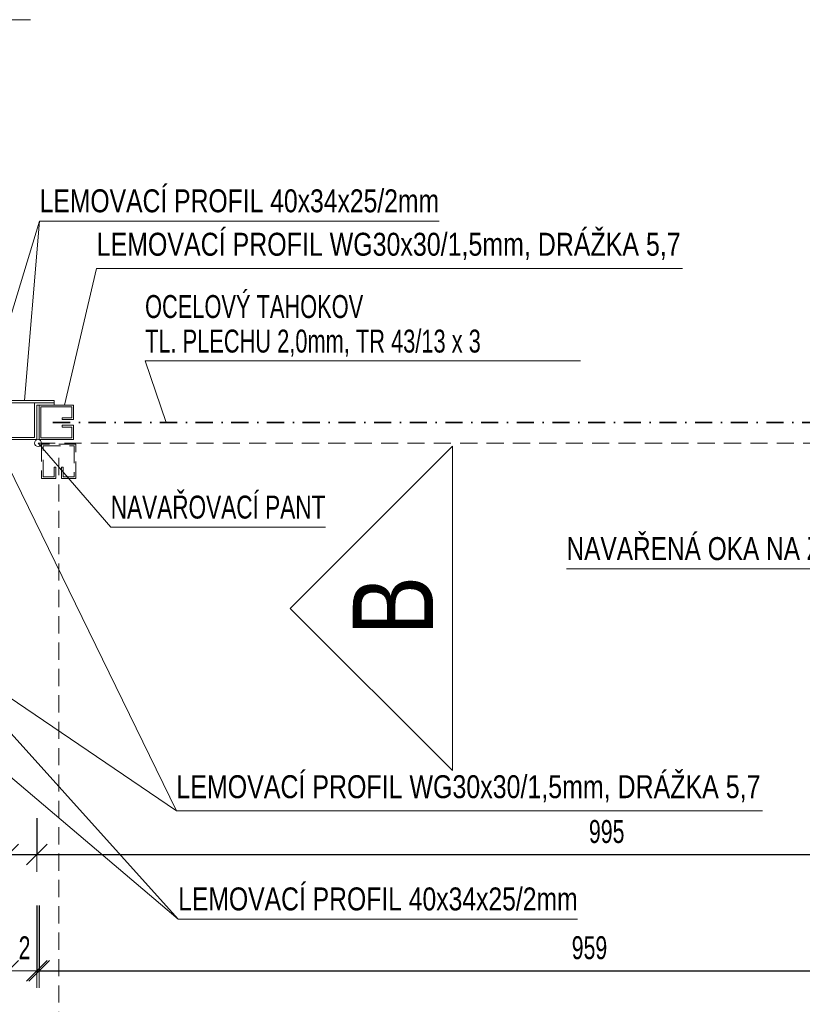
# Model space of a CAD drawing. Header units: millimetres. Extents: x -4951 to 2212, y -33301 to -28532.
# Tile 9 of 11: x -3168 to -2486, y -29458 to -28599. Entities that reach past the tile are written whole.
import ezdxf

# ---------------------------------------------------------------- set-up
doc = ezdxf.new("R2010")
doc.units = ezdxf.units.MM
doc.header["$PDMODE"] = 65
doc.linetypes.add('Cerchovana 0.5x_1', pattern=[31, 15, -8, 0, -8])
doc.linetypes.add('JIS_02_1.2', pattern=[23, 15, -8])
doc.layers.add('XR$2$(Z11) - OCELOVÁ KLEC - DET. PŮDORYS_1', color=7, linetype='Continuous', lineweight=25)
doc.styles.add('ARIAL', font='ARIAL.TTF')
doc.styles.add('ARIALNARROW', font='ARIALN.TTF')
doc.dimstyles.new('DIMSTYLE_10', dxfattribs={"dimtxt": 20, "dimasz": 30, "dimexe": 0, "dimexo": 0, "dimgap": 10, "dimtad": 2, "dimdec": 0, "dimrnd": 5, "dimzin": 12, "dimdsep": 46, "dimtxsty": 'ARIALNARROW', "dimblk1": 'ALL_ML_STRICH', "dimblk2": 'ALL_ML_STRICH', "dimsah": 1, "dimcen": 0, "dimclrd": 6, "dimclre": 6, "dimclrt": 6, "dimadec": 0, "dimazin": 0, "dimtfac": 1, "dimtdec": 0, "dimtix": 1, "dimtmove": 2, "dimatfit": 3, "dimfxl": 0, "dimtvp": 1.2, "dimtzin": 0, "dimlwd": 0, "dimlwe": 13, "dimarcsym": 0})
doc.dimstyles.new('DIMSTYLE_12', dxfattribs={"dimtxt": 20, "dimasz": 30, "dimexe": 0, "dimexo": 0, "dimgap": 10, "dimtad": 2, "dimdec": 0, "dimrnd": 1, "dimzin": 12, "dimdsep": 46, "dimtxsty": 'ARIALNARROW', "dimblk1": 'ALL_ML_STRICH', "dimblk2": 'ALL_ML_STRICH', "dimsah": 1, "dimcen": 0, "dimclrd": 6, "dimclre": 6, "dimclrt": 6, "dimadec": 0, "dimazin": 0, "dimtfac": 1, "dimtdec": 0, "dimtix": 1, "dimtmove": 2, "dimatfit": 3, "dimfxl": 0, "dimtzin": 0, "dimlwd": 0, "dimlwe": 13, "dimarcsym": 0})
doc.dimstyles.new('DIMSTYLE_13', dxfattribs={"dimtxt": 20, "dimasz": 30, "dimexe": 0, "dimexo": 0, "dimgap": 10, "dimtad": 2, "dimdec": 0, "dimrnd": 1, "dimzin": 12, "dimdsep": 46, "dimtxsty": 'ARIALNARROW', "dimblk1": 'ALL_ML_STRICH', "dimblk2": 'ALL_ML_STRICH', "dimsah": 1, "dimcen": 0, "dimclrd": 6, "dimclre": 6, "dimclrt": 6, "dimadec": 0, "dimazin": 0, "dimtfac": 1, "dimtdec": 0, "dimtix": 1, "dimtmove": 2, "dimatfit": 3, "dimfxl": 0, "dimtvp": 1.2, "dimtzin": 0, "dimlwd": 0, "dimlwe": 13, "dimarcsym": 0})
doc.dimstyles.new('DIMSTYLE_9', dxfattribs={"dimtxt": 20, "dimasz": 30, "dimexe": 0, "dimexo": 0, "dimgap": 10, "dimtad": 2, "dimdec": 0, "dimrnd": 5, "dimzin": 12, "dimdsep": 46, "dimtxsty": 'ARIALNARROW', "dimblk1": 'ALL_ML_STRICH', "dimblk2": 'ALL_ML_STRICH', "dimsah": 1, "dimcen": 0, "dimclrd": 6, "dimclre": 6, "dimclrt": 6, "dimadec": 0, "dimazin": 0, "dimtfac": 1, "dimtdec": 0, "dimtix": 1, "dimtmove": 2, "dimatfit": 3, "dimfxl": 0, "dimtzin": 0, "dimlwd": 0, "dimlwe": 13, "dimarcsym": 0})

# ---------------------------------------------------------------- blocks, each defined once
blk = doc.blocks.new('KOMPLEXNÍ OBJEKT_53')
at = {"layer": 'XR$2$(Z11) - OCELOVÁ KLEC - DET. PŮDORYS_1', "color": 251, "linetype": 'JIS_02_1.2', "lineweight": 13}
for p, q in [((-3148.85, -28969.73), (-3148.85, -28999.73)), ((-3118.85, -28969.73), (-3148.85, -28969.73)), ((-3147.35, -28971.23), (-3120.35, -28971.23)), ((-3147.35, -28998.23), (-3147.35, -28971.23)), ((-3120.35, -28971.23), (-3120.35, -28998.23)), ((-3118.85, -28999.73), (-3118.85, -28969.73)), ((-3137.85, -28998.23), (-3137.85, -28989.73)), ((-3137.85, -28989.73), (-3136.35, -28989.73)), ((-3136.35, -28989.73), (-3136.35, -28999.73)), ((-3129.85, -28989.73), (-3131.35, -28989.73)), ((-3131.35, -28989.73), (-3131.35, -28999.73)), ((-3129.85, -28998.23), (-3129.85, -28989.73)), ((-3147.35, -28998.23), (-3137.85, -28998.23)), ((-3120.35, -28998.23), (-3129.85, -28998.23)), ((-3148.85, -28999.73), (-3136.35, -28999.73)), ((-3131.35, -28999.73), (-3118.85, -28999.73))]:
    blk.add_line(p, q, dxfattribs=at)
blk = doc.blocks.new('ALL_ML_STRICH')
at = {"color": 0, "linetype": 'ByBlock', "lineweight": -2}
for p, q in [((-0.3, -0.3), (0.3, 0.3)), ((0, -0.5), (0, 0.5)), ((-1, 0), (0.5, 0))]:
    blk.add_line(p, q, dxfattribs=at)
blk = doc.blocks.new('*D85')
at = {"layer": 'DEFPOINTS', "color": 6, "linetype": 'Continuous', "lineweight": 13}
for p in [(-3202.85, -29265.73), (-3177.85, -29265.73), (-3202.85, -29428.96)]:
    blk.add_point(p, dxfattribs=at)
at = {"layer": 'XR$2$(Z11) - OCELOVÁ KLEC - DET. PŮDORYS_1', "color": 6, "linetype": 'Continuous', "lineweight": -2}
for p, q in [((-3202.85, -29360.79), (-3202.85, -29428.96)), ((-3177.85, -29360.79), (-3177.85, -29428.96)), ((-3202.85, -29428.96), (-3177.85, -29428.96))]:
    blk.add_line(p, q, dxfattribs=at)
at = {"layer": 'XR$2$(Z11) - OCELOVÁ KLEC - DET. PŮDORYS_1', "color": 6, "linetype": 'Continuous', "lineweight": 13, "xscale": 30, "yscale": 30, "zscale": 30, "rotation": 180}
blk.add_blockref('ALL_ML_STRICH', (-3202.85, -29428.96), dxfattribs=at)
at = {"layer": 'XR$2$(Z11) - OCELOVÁ KLEC - DET. PŮDORYS_1', "color": 6, "linetype": 'Continuous', "lineweight": 13, "xscale": 30, "yscale": 30, "zscale": 30}
blk.add_blockref('ALL_ML_STRICH', (-3177.85, -29428.96), dxfattribs=at)
at = {"layer": 'XR$2$(Z11) - OCELOVÁ KLEC - DET. PŮDORYS_1', "color": 6, "linetype": 'Continuous', "lineweight": 13, "insert": (-3220.76, -29408.96), "char_height": 20, "width": 32.4571, "attachment_point": 5, "style": 'ARIALNARROW'}
blk.add_mtext('\\W0.81;\\A1;{25}', dxfattribs=at)
blk = doc.blocks.new('*D95')
at = {"layer": 'DEFPOINTS', "color": 6, "linetype": 'Continuous', "lineweight": 13}
for p in [(-3177.85, -28965.73), (-3152.85, -28965.73), (-3177.85, -29327.65)]:
    blk.add_point(p, dxfattribs=at)
at = {"layer": 'XR$2$(Z11) - OCELOVÁ KLEC - DET. PŮDORYS_1', "color": 6, "linetype": 'Continuous', "lineweight": -2}
for p, q in [((-3177.85, -29295.81), (-3177.85, -29327.65)), ((-3152.85, -29295.81), (-3152.85, -29327.65)), ((-3177.85, -29327.65), (-3152.85, -29327.65))]:
    blk.add_line(p, q, dxfattribs=at)
at = {"layer": 'XR$2$(Z11) - OCELOVÁ KLEC - DET. PŮDORYS_1', "color": 6, "linetype": 'Continuous', "lineweight": 13, "xscale": 30, "yscale": 30, "zscale": 30, "rotation": 180}
blk.add_blockref('ALL_ML_STRICH', (-3177.85, -29327.65), dxfattribs=at)
at = {"layer": 'XR$2$(Z11) - OCELOVÁ KLEC - DET. PŮDORYS_1', "color": 6, "linetype": 'Continuous', "lineweight": 13, "xscale": 30, "yscale": 30, "zscale": 30}
blk.add_blockref('ALL_ML_STRICH', (-3152.85, -29327.65), dxfattribs=at)
at = {"layer": 'XR$2$(Z11) - OCELOVÁ KLEC - DET. PŮDORYS_1', "color": 6, "linetype": 'Continuous', "lineweight": 13, "insert": (-3195.76, -29307.65), "char_height": 20, "width": 32.4571, "attachment_point": 5, "style": 'ARIALNARROW'}
blk.add_mtext('\\W0.81;\\A1;{25}', dxfattribs=at)
blk = doc.blocks.new('*D96')
at = {"layer": 'DEFPOINTS', "color": 6, "linetype": 'Continuous', "lineweight": 13}
for p in [(-3152.85, -28965.73), (-2160.35, -28965.73), (-3152.85, -29327.65)]:
    blk.add_point(p, dxfattribs=at)
at = {"layer": 'XR$2$(Z11) - OCELOVÁ KLEC - DET. PŮDORYS_1', "color": 6, "linetype": 'Continuous', "lineweight": -2}
for p, q in [((-2160.35, -29088.37), (-2160.35, -29327.65)), ((-3152.85, -29295.81), (-3152.85, -29327.65)), ((-3152.85, -29327.65), (-2160.35, -29327.65))]:
    blk.add_line(p, q, dxfattribs=at)
at = {"layer": 'XR$2$(Z11) - OCELOVÁ KLEC - DET. PŮDORYS_1', "color": 6, "linetype": 'Continuous', "lineweight": 13, "xscale": 30, "yscale": 30, "zscale": 30, "rotation": 180}
blk.add_blockref('ALL_ML_STRICH', (-3152.85, -29327.65), dxfattribs=at)
at = {"layer": 'XR$2$(Z11) - OCELOVÁ KLEC - DET. PŮDORYS_1', "color": 6, "linetype": 'Continuous', "lineweight": 13, "xscale": 30, "yscale": 30, "zscale": 30}
blk.add_blockref('ALL_ML_STRICH', (-2160.35, -29327.65), dxfattribs=at)
at = {"layer": 'XR$2$(Z11) - OCELOVÁ KLEC - DET. PŮDORYS_1', "color": 6, "linetype": 'Continuous', "lineweight": 13, "insert": (-2656.09, -29307.65), "char_height": 20, "width": 48.6857, "attachment_point": 5, "style": 'ARIALNARROW'}
blk.add_mtext('\\W0.81;\\A1;{995}', dxfattribs=at)
blk = doc.blocks.new('*D100')
at = {"layer": 'DEFPOINTS', "color": 6, "linetype": 'Continuous', "lineweight": 13}
for p in [(-3152.85, -28965.73), (-3150.85, -28965.73), (-3152.85, -29428.96)]:
    blk.add_point(p, dxfattribs=at)
at = {"layer": 'XR$2$(Z11) - OCELOVÁ KLEC - DET. PŮDORYS_1', "color": 6, "linetype": 'Continuous', "lineweight": -2}
for p, q in [((-3152.85, -29372.1), (-3152.85, -29428.96)), ((-3150.85, -29372.1), (-3150.85, -29428.96)), ((-3152.85, -29428.96), (-3150.85, -29428.96))]:
    blk.add_line(p, q, dxfattribs=at)
at = {"layer": 'XR$2$(Z11) - OCELOVÁ KLEC - DET. PŮDORYS_1', "color": 6, "linetype": 'Continuous', "lineweight": 13, "xscale": 30, "yscale": 30, "zscale": 30}
blk.add_blockref('ALL_ML_STRICH', (-3150.85, -29428.96), dxfattribs=at)
at = {"layer": 'XR$2$(Z11) - OCELOVÁ KLEC - DET. PŮDORYS_1', "color": 6, "linetype": 'Continuous', "lineweight": 13, "xscale": 30, "yscale": 30, "zscale": 30, "rotation": 180}
blk.add_blockref('ALL_ML_STRICH', (-3152.85, -29428.96), dxfattribs=at)
at = {"layer": 'XR$2$(Z11) - OCELOVÁ KLEC - DET. PŮDORYS_1', "color": 6, "linetype": 'Continuous', "lineweight": 13, "insert": (-3163.64, -29408.96), "char_height": 20, "width": 16.2286, "attachment_point": 5, "style": 'ARIALNARROW'}
blk.add_mtext('\\W0.81;\\A1;{2}', dxfattribs=at)
blk = doc.blocks.new('*D101')
at = {"layer": 'DEFPOINTS', "color": 6, "linetype": 'Continuous', "lineweight": 13}
for p in [(-3150.85, -28965.73), (-2192.35, -28965.73), (-3150.85, -29428.96)]:
    blk.add_point(p, dxfattribs=at)
at = {"layer": 'XR$2$(Z11) - OCELOVÁ KLEC - DET. PŮDORYS_1', "color": 6, "linetype": 'Continuous', "lineweight": -2}
for p, q in [((-3150.85, -29372.1), (-3150.85, -29428.96)), ((-2192.35, -29372.1), (-2192.35, -29428.96)), ((-3150.85, -29428.96), (-2192.35, -29428.96))]:
    blk.add_line(p, q, dxfattribs=at)
at = {"layer": 'XR$2$(Z11) - OCELOVÁ KLEC - DET. PŮDORYS_1', "color": 6, "linetype": 'Continuous', "lineweight": 13, "xscale": 30, "yscale": 30, "zscale": 30, "rotation": 180}
blk.add_blockref('ALL_ML_STRICH', (-3150.85, -29428.96), dxfattribs=at)
at = {"layer": 'XR$2$(Z11) - OCELOVÁ KLEC - DET. PŮDORYS_1', "color": 6, "linetype": 'Continuous', "lineweight": 13, "xscale": 30, "yscale": 30, "zscale": 30}
blk.add_blockref('ALL_ML_STRICH', (-2192.35, -29428.96), dxfattribs=at)
at = {"layer": 'XR$2$(Z11) - OCELOVÁ KLEC - DET. PŮDORYS_1', "color": 6, "linetype": 'Continuous', "lineweight": 13, "insert": (-2671.09, -29408.96), "char_height": 20, "width": 48.6857, "attachment_point": 5, "style": 'ARIALNARROW'}
blk.add_mtext('\\W0.81;\\A1;{959}', dxfattribs=at)
blk = doc.blocks.new('KOMPLEXNÍ OBJEKT_65')
at = {"layer": 'XR$2$(Z11) - OCELOVÁ KLEC - DET. PŮDORYS_1', "color": 5, "linetype": 'Continuous', "lineweight": 18}
for p, q in [((-3177.85, -28931.73), (-3177.85, -28965.73)), ((-3137.85, -28931.73), (-3177.85, -28931.73)), ((-3175.85, -28933.73), (-3175.85, -28963.73)), ((-3137.85, -28933.73), (-3175.85, -28933.73)), ((-3154.85, -28963.73), (-3154.85, -28933.73)), ((-3152.85, -28965.73), (-3152.85, -28935.73)), ((-3152.85, -28935.73), (-3137.85, -28935.73)), ((-3137.85, -28935.73), (-3137.85, -28931.73)), ((-3175.85, -28963.73), (-3154.85, -28963.73)), ((-3177.85, -28965.73), (-3152.85, -28965.73))]:
    blk.add_line(p, q, dxfattribs=at)
blk = doc.blocks.new('KOMPLEXNÍ OBJEKT_78')
at = {"layer": 'XR$2$(Z11) - OCELOVÁ KLEC - DET. PŮDORYS_1', "color": 172, "linetype": 'Continuous', "lineweight": 18}
for p, q in [((-3120.85, -28935.73), (-3150.85, -28935.73)), ((-3150.85, -28935.73), (-3150.85, -28965.73)), ((-3149.35, -28964.23), (-3149.35, -28937.23)), ((-3149.35, -28937.23), (-3122.35, -28937.23)), ((-3122.35, -28937.23), (-3122.35, -28946.73)), ((-3120.85, -28948.23), (-3120.85, -28935.73)), ((-3122.35, -28946.73), (-3130.85, -28946.73)), ((-3130.85, -28946.73), (-3130.85, -28948.23)), ((-3130.85, -28948.23), (-3120.85, -28948.23)), ((-3130.85, -28954.73), (-3130.85, -28953.23)), ((-3130.85, -28953.23), (-3120.85, -28953.23)), ((-3122.35, -28954.73), (-3130.85, -28954.73)), ((-3122.35, -28964.23), (-3122.35, -28954.73)), ((-3120.85, -28965.73), (-3120.85, -28953.23)), ((-3122.35, -28964.23), (-3149.35, -28964.23)), ((-3150.85, -28965.73), (-3120.85, -28965.73))]:
    blk.add_line(p, q, dxfattribs=at)

msp = doc.modelspace()

# ---------------------------------------------------------------- linework, layer by layer
at = {"layer": 'XR$2$(Z11) - OCELOVÁ KLEC - DET. PŮDORYS_1', "color": 6, "linetype": 'Continuous', "lineweight": 13}
for p, q in [((-3158.43, -28599.48), (-3422.43, -28599.48)), ((-3150.49, -28775.07), (-3201.01, -28940.73)), ((-3163.78, -28931.73), (-3150.49, -28775.07)), ((-2802.22, -28775.07), (-3150.49, -28775.07)), ((-3100.79, -28816.38), (-3128.83, -28935.73)), ((-2589.86, -28816.38), (-3100.79, -28816.38)), ((-3058.56, -28897), (-2678.83, -28897)), ((-3058.56, -28897), (-3040.19, -28950.73)), ((-3151.85, -28968.73), (-3088.49, -29042.19)), ((-3031.22, -29289.48), (-3177.85, -28988.69)), ((-3088.49, -29042.19), (-2901.29, -29042.19)), ((-2691.12, -29078.4), (-2221.12, -29078.4)), ((-3031.22, -29289.48), (-3177.85, -29189.73)), ((-3029.69, -29383.92), (-3177.85, -29219.23)), ((-3177.85, -29258.07), (-3029.69, -29383.92)), ((-2520.29, -29289.48), (-3031.22, -29289.48)), ((-2681.43, -29383.92), (-3029.69, -29383.92))]:
    msp.add_line(p, q, dxfattribs=at)
at = {"layer": 'XR$2$(Z11) - OCELOVÁ KLEC - DET. PŮDORYS_1', "color": 250, "linetype": 'Cerchovana 0.5x_1', "lineweight": 35}
msp.add_line((-3138.85, -28950.73), (-2173.85, -28950.73), dxfattribs=at)
at = {"layer": 'XR$2$(Z11) - OCELOVÁ KLEC - DET. PŮDORYS_1', "color": 251, "linetype": 'JIS_02_1.2', "lineweight": 13}
for p, q in [((-3151.85, -28968.73), (-2162.34, -28968.73)), ((-3133.85, -28981.73), (-3133.85, -29946.73))]:
    msp.add_line(p, q, dxfattribs=at)
at = {"layer": 'XR$2$(Z11) - OCELOVÁ KLEC - DET. PŮDORYS_1', "color": 7, "linetype": 'Continuous', "lineweight": 13}
for p, q in [((-2932, -29112.9), (-2790.58, -28971.48)), ((-2790.58, -28971.48), (-2790.58, -29254.32)), ((-2790.58, -29254.32), (-2932, -29112.9))]:
    msp.add_line(p, q, dxfattribs=at)
msp.add_circle((-3151.85, -28968.73), 3, dxfattribs=at)
at = {"layer": 'XR$2$(Z11) - OCELOVÁ KLEC - DET. PŮDORYS_1', "color": 251, "linetype": 'JIS_02_1.2', "lineweight": 13}
msp.add_arc((-3151.85, -28968.73), 989.5, 271.91012, 0.17371, dxfattribs=at)

# ---------------------------------------------------------------- block references
at = {"layer": 'XR$2$(Z11) - OCELOVÁ KLEC - DET. PŮDORYS_1', "color": 5, "linetype": 'Continuous', "lineweight": 18}
msp.add_blockref('KOMPLEXNÍ OBJEKT_65', (0, 0), dxfattribs=at)
at = {"layer": 'XR$2$(Z11) - OCELOVÁ KLEC - DET. PŮDORYS_1', "color": 172, "linetype": 'Continuous', "lineweight": 18}
msp.add_blockref('KOMPLEXNÍ OBJEKT_78', (0, 0), dxfattribs=at)
at = {"layer": 'XR$2$(Z11) - OCELOVÁ KLEC - DET. PŮDORYS_1', "color": 251, "linetype": 'JIS_02_1.2', "lineweight": 13}
msp.add_blockref('KOMPLEXNÍ OBJEKT_53', (0, 0), dxfattribs=at)

# ---------------------------------------------------------------- texts
at = {"layer": 'XR$2$(Z11) - OCELOVÁ KLEC - DET. PŮDORYS_1', "color": 6, "linetype": 'Continuous', "lineweight": 18, "char_height": 20, "attachment_point": 7, "style": 'ARIALNARROW'}
for s, insert, width in [('\\W0.94;LEMOVACÍ PROFIL 40x34x25/2mm', (-3150.49, -28767.74), 357.6557), ('\\W0.95;LEMOVACÍ PROFIL WG30x30/1,5mm, DRÁŽKA 5,7', (-3100.79, -28809.05), 520.4366), ('\\W0.86;NAVAŘOVACÍ PANT', (-3088.49, -29034.85), 195.792), ('\\W0.93;NAVAŘENÁ OKA NA ZÁVLAČKU SE ZÁMKEM', (-2691.12, -29071.06), 462.6278), ('\\W0.95;LEMOVACÍ PROFIL WG30x30/1,5mm, DRÁŽKA 5,7', (-3031.22, -29282.15), 520.4366), ('\\W0.94;LEMOVACÍ PROFIL 40x34x25/2mm', (-3029.69, -29376.59), 357.6557)]:
    msp.add_mtext(s, dxfattribs=dict(at, insert=insert, width=width))
at = {"layer": 'XR$2$(Z11) - OCELOVÁ KLEC - DET. PŮDORYS_1', "color": 6, "linetype": 'Continuous', "lineweight": 13, "insert": (-3058.56, -28839.66), "char_height": 20, "width": 388.0089, "attachment_point": 1, "line_spacing_factor": 0.903614, "style": 'ARIALNARROW'}
msp.add_mtext('\\W0.83;OCELOVÝ TAHOKOV\\PTL. PLECHU 2,0mm, TR 43/13 x 3', dxfattribs=at)
at = {"layer": 'XR$2$(Z11) - OCELOVÁ KLEC - DET. PŮDORYS_1', "color": 7, "linetype": 'Continuous', "lineweight": 70, "insert": (-2842.43, -29110.48), "char_height": 70, "width": 79.8918, "attachment_point": 5, "rotation": 90, "style": 'ARIAL'}
msp.add_mtext('\\W0.79;B', dxfattribs=at)

# ---------------------------------------------------------------- dimensions: what is measured, and where the dimension line sits
at = {"layer": 'XR$2$(Z11) - OCELOVÁ KLEC - DET. PŮDORYS_1', "color": 6, "linetype": 'Continuous', "lineweight": 13}
for base, p1, p2, dimstyle, picture, middle in [((-3152.85, -29327.65), (-3177.85, -29295.81), (-3152.85, -29295.81), 'DIMSTYLE_10', '*D95', (-3195.76, -29307.65)), ((-3150.85, -29428.96), (-3152.85, -29372.1), (-3150.85, -29372.1), 'DIMSTYLE_13', '*D100', (-3163.64, -29408.96)), ((-2160.34910562, -29327.64571055), (-3152.84910562, -29295.80907353), (-2160.34910562, -29088.36743762), 'DIMSTYLE_9', '*D96', (-2656.09243895, -29307.64571055)), ((-2192.34910562, -29428.95630896), (-3150.84910562, -29372.10129921), (-2192.34910562, -29372.10129921), 'DIMSTYLE_12', '*D101', (-2671.09243895, -29408.95630896)), ((-3177.85, -29428.96), (-3202.85, -29360.79), (-3177.85, -29360.79), 'DIMSTYLE_10', '*D85', (-3220.76, -29408.96))]:
    dim = msp.add_linear_dim(base=base, p1=p1, p2=p2, dimstyle=dimstyle, override={"dimpost": '<>', "dimclrd": 6, "dimclre": 6, "dimclrt": 6, "dimlwd": 0, "dimlwe": 13}, dxfattribs=at)
    dim.commit()
    dim.dimension.update_dxf_attribs({"geometry": picture, "text_midpoint": middle, "dimtype": 160})

doc.saveas('drawing.dxf')
